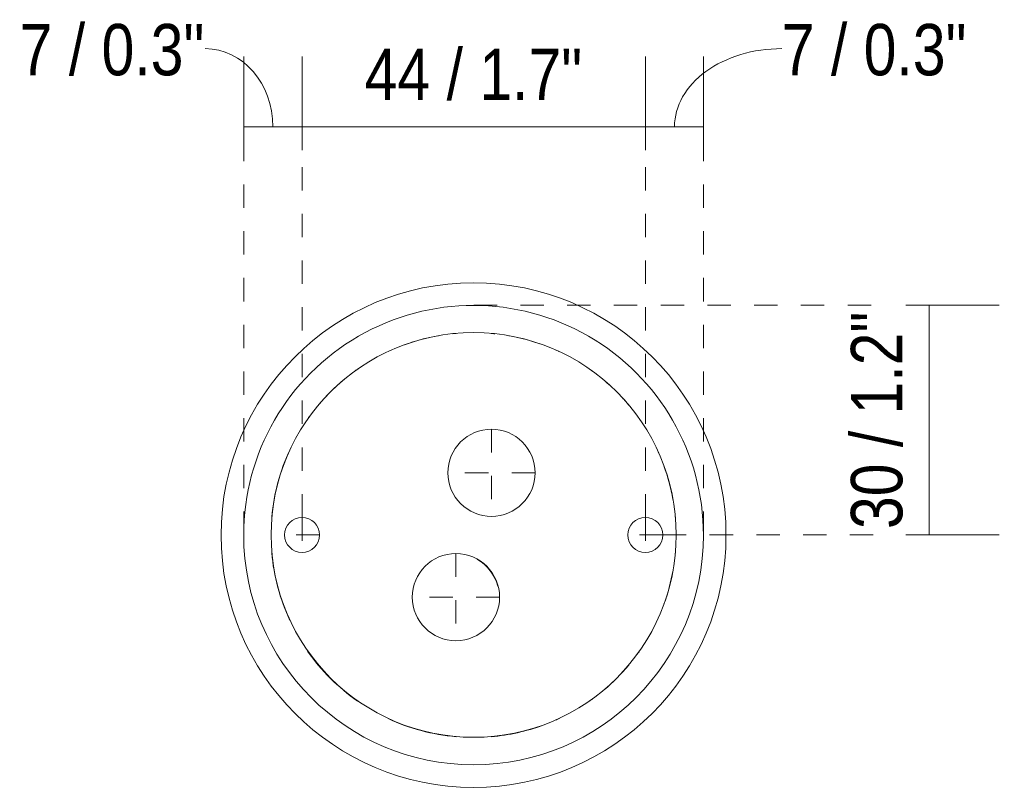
# Model space of a CAD drawing. Header units: millimetres. Extents: x 6395 to 7571, y 1663 to 6661.
# Tile 4 of 4: x 7445 to 7571, y 6563 to 6661. Entities that reach past the tile are written whole.
import ezdxf

# ---------------------------------------------------------------- set-up
doc = ezdxf.new("R2010")
doc.units = ezdxf.units.MM
doc.linetypes.add('Dash', pattern=[6, 3, -3])
for name, color, linetype, lineweight in [('Cotas', 7, 'Continuous', 9), ('Cotas-3', 7, 'Continuous', 9), ('Lighthing Fixture Detail Wide Black', 7, 'Continuous', 20), ('Luminarias', 7, 'Continuous', 20)]:
    doc.layers.add(name, color=color, linetype=linetype, lineweight=lineweight)
doc.layers.add('Lighthing Fixture Dim Grey Dash', color=7, linetype='Dash', lineweight=9, true_color=0xd2d2d2)
doc.styles.add('Arial Narrow', font='ARIALN.TTF', dxfattribs={"height": 6.6})
doc.dimstyles.new('FARO_-_2_2mm_Arial_Narrow_mm_Inch_Left_1', dxfattribs={"dimscale": 304.8, "dimtxt": 6.754644, "dimasz": 0, "dimexe": 0.029528, "dimexo": 0.0625, "dimgap": 0.004921, "dimtad": 1, "dimdec": 0, "dimzin": 0, "dimdsep": 46, "dimtxsty": 'Arial Narrow', "dimblk1": 'NONE', "dimblk2": 'NONE', "dimsah": 1, "dimcen": 0.09, "dimadec": 0, "dimazin": 0, "dimtfac": 1, "dimtdec": 4, "dimtix": 1, "dimtmove": 0, "dimatfit": 3, "dimfxl": 0.009843, "dimfxlon": 1, "dimtvp": 1, "dimtolj": 1, "dimtzin": 0, "dimarcsym": 2})
doc.dimstyles.new('FARO_-_2_2mm_Arial_Narrow_mm_Inch_Left_2', dxfattribs={"dimscale": 304.8, "dimtxt": 6.754644, "dimasz": 0, "dimexe": 0.029528, "dimexo": 0.0625, "dimgap": 0.004921, "dimtad": 1, "dimdec": 0, "dimzin": 0, "dimdsep": 46, "dimtxsty": 'Arial Narrow', "dimblk1": 'NONE', "dimblk2": 'NONE', "dimsah": 1, "dimcen": 0.09, "dimadec": 0, "dimazin": 0, "dimtfac": 1, "dimtdec": 4, "dimtix": 1, "dimtmove": 1, "dimatfit": 3, "dimfxl": 0.009843, "dimfxlon": 1, "dimtvp": 1, "dimtolj": 1, "dimtzin": 0, "dimarcsym": 2})

# ---------------------------------------------------------------- blocks, each defined once
blk = doc.blocks.new('62174-50 - CONFETTI 300 H140 Wall_ceiling lamp recycmarmoreal-478831-Planta_PDF Fixing Holes')
at = {"layer": 'Luminarias'}
for centre, radius, start, end in [((0, 0), 32.4, 360, 180), ((0, 0), 29.5, 90, 270), ((0, 0), 29.5, 270, 90), ((0, 0), 26, 100.0212, 109.9651), ((0, 0), 26, 95.0271, 96), ((0, 0), 26, 84, 84.9021), ((0, 0), 26, 69.9592, 79.9072), ((0, 0), 26, 114, 114.9813), ((0, 0), 26, 64.9394, 66), ((0, 0), 26, 124.9544, 126), ((0, 0), 26, 54, 54.9614), ((0, 0), 26, 130.0001, 139.8964), ((0, 0), 26, 47.5066, 49.909), ((0, 0), 26, 40.1036, 42.5072), ((0, 0), 26, 144, 144.9497), ((0, 0), 26, 35.0503, 36), ((0, 0), 26, 154.9284, 156), ((0, 0), 26, 24, 25.0716), ((0, 0), 26, 159.9488, 174.9673), ((0, 0), 26, 10.0648, 20.0512), ((-8, -2.3), 5.6, 30, 75), ((0, 0), 26, 5.0327, 6), ((0, 0), 32.4, 180, 360), ((-8, -2.3), 5.6, 14.8727, 15), ((0, 0), 26, 184.9424, 204.9703), ((0, 0), 26, 354, 355.0576), ((0, 0), 26, 340.0454, 350.0266), ((0, 0), 26, 335.0297, 336), ((0, 0), 26, 214.9427, 235.0456), ((0, 0), 26, 324, 325.0573), ((0, 0), 26, 310.091, 320.0125), ((0, 0), 26, 305.0386, 306), ((0, 0), 26, 245.0187, 264.9729), ((0, 0), 26, 275.0979, 295.0606)]:
    blk.add_arc(centre, radius, start, end, dxfattribs=at)
blk = doc.blocks.new('DIMBLOCK6-Planta_PDF Fixing Holes')
at = {"layer": 'Cotas-3', "color": 251, "true_color": 0x5b5b5b}
for p, q in [((7525.05, 6647.4), (7525.05, 6656.4)), ((7532.53, 6647.4), (7532.53, 6656.4)), ((7532.53, 6647.4), (7525.05, 6647.4)), ((7525.05, 6647.4), (7525.05, 6644.4)), ((7532.53, 6647.4), (7532.53, 6644.4))]:
    blk.add_line(p, q, dxfattribs=at)
blk.add_ellipse((7542.56, 6647.4), major_axis=(13.77, 0), ratio=0.72838, start_param=1.570796, end_param=3.141593, dxfattribs=at)
at = {"layer": 'Cotas-3', "color": 0, "insert": (7542.56, 6660.6), "char_height": 6.6, "width": 28.5625, "attachment_point": 1, "line_spacing_factor": 0.974696, "style": 'Arial Narrow'}
blk.add_mtext('7 / 0.3"', dxfattribs=at)
blk = doc.blocks.new('_None')
blk = doc.blocks.new('DIMBLOCK7-Planta_PDF Fixing Holes')
at = {"layer": 'Cotas-3', "color": 251, "true_color": 0x5b5b5b}
for p, q in [((7481, 6647.4), (7481, 6656.4)), ((7525.05, 6647.4), (7525.05, 6656.4)), ((7525.05, 6647.4), (7481, 6647.4)), ((7481, 6647.4), (7481, 6644.4)), ((7525.05, 6647.4), (7525.05, 6644.4))]:
    blk.add_line(p, q, dxfattribs=at)
at = {"layer": 'Cotas-3', "color": 0, "insert": (7489.03, 6657.43), "char_height": 6.6, "width": 33.5802, "attachment_point": 1, "line_spacing_factor": 0.974696, "style": 'Arial Narrow'}
blk.add_mtext('44 / 1.7"', dxfattribs=at)
blk = doc.blocks.new('DIMBLOCK8-Planta_PDF Fixing Holes')
at = {"layer": 'Cotas-3', "color": 251, "true_color": 0x5b5b5b}
for p, q in [((7473.52, 6647.4), (7473.52, 6656.4)), ((7481, 6647.4), (7481, 6656.4)), ((7481, 6647.4), (7473.52, 6647.4)), ((7473.52, 6647.4), (7473.52, 6644.4)), ((7481, 6647.4), (7481, 6644.4))]:
    blk.add_line(p, q, dxfattribs=at)
blk.add_ellipse((7468.55, 6647.4), major_axis=(0, 10.03), ratio=0.86802, start_param=4.712389, end_param=6.283185, dxfattribs=at)
at = {"layer": 'Cotas-3', "color": 0, "insert": (7444.75, 6660.6), "char_height": 6.6, "width": 28.5625, "attachment_point": 1, "line_spacing_factor": 0.974696, "style": 'Arial Narrow'}
blk.add_mtext('7 / 0.3"', dxfattribs=at)
blk = doc.blocks.new('DIMBLOCK9-Planta_PDF Fixing Holes')
at = {"layer": 'Cotas-3', "color": 251, "true_color": 0x5b5b5b}
for p, q in [((7561.46, 6624.47), (7558.46, 6624.47)), ((7561.46, 6624.47), (7561.46, 6594.97)), ((7561.46, 6624.47), (7570.46, 6624.47)), ((7561.46, 6594.97), (7558.46, 6594.97)), ((7561.46, 6594.97), (7570.46, 6594.97))]:
    blk.add_line(p, q, dxfattribs=at)
at = {"layer": 'Cotas-3', "color": 0, "insert": (7551.43, 6595.73), "char_height": 6.6, "width": 33.5802, "attachment_point": 1, "rotation": 90, "line_spacing_factor": 0.974696, "style": 'Arial Narrow'}
blk.add_mtext('30 / 1.2"', dxfattribs=at)

msp = doc.modelspace()

# ---------------------------------------------------------------- linework, layer by layer
at = {"layer": 'Lighthing Fixture Detail Wide Black'}
for centre, radius, start, end in [((7503.02, 6594.97), 25.99, 0, 180), ((7505.3, 6602.95), 5.6, 90, 270), ((7505.3, 6602.95), 5.6, 270, 90), ((7481, 6594.97), 2.25, 90, 270), ((7481, 6594.97), 2.25, 270, 90), ((7525.05, 6594.97), 2.25, 90, 270), ((7525.05, 6594.97), 2.25, 270, 90), ((7503.02, 6594.97), 25.99, 180, 0), ((7500.74, 6586.98), 5.6, 90, 270), ((7500.74, 6586.98), 5.6, 270, 90)]:
    msp.add_arc(centre, radius, start, end, dxfattribs=at)
at = {"layer": 'Lighthing Fixture Dim Grey Dash'}
for p, q in [((7473.52, 6594.97), (7473.52, 6645.22)), ((7481, 6597.22), (7481, 6645.22)), ((7525.05, 6597.22), (7525.05, 6645.22)), ((7532.53, 6594.97), (7532.53, 6645.22)), ((7503.02, 6624.47), (7555.02, 6624.47)), ((7505.3, 6608.55), (7505.3, 6597.35)), ((7510.9, 6602.95), (7499.7, 6602.95)), ((7481, 6597.22), (7481, 6592.72)), ((7525.05, 6597.22), (7525.05, 6592.72)), ((7483.25, 6594.97), (7478.75, 6594.97)), ((7527.3, 6594.97), (7523.02, 6594.97)), ((7527.3, 6594.97), (7555.02, 6594.97)), ((7500.74, 6592.58), (7500.74, 6581.38)), ((7506.34, 6586.98), (7495.14, 6586.98))]:
    msp.add_line(p, q, dxfattribs=at)

# ---------------------------------------------------------------- block references
at = {"layer": 'Luminarias', "extrusion": (0, 0, -1), "rotation": 89.99999999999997}
msp.add_blockref('62174-50 - CONFETTI 300 H140 Wall_ceiling lamp recycmarmoreal-478831-Planta_PDF Fixing Holes', (-7503, 6594.95), dxfattribs=at)

# ---------------------------------------------------------------- dimensions: what is measured, and where the dimension line sits
at = {"layer": 'Cotas', "color": 251, "true_color": 0x5b5b5b}
for base, p1, p2, picture, middle in [((7473.52, 6647.4), (7481, 6644.4), (7473.52, 6644.4), 'DIMBLOCK8-Planta_PDF Fixing Holes', (7459.03, 6656.2)), ((7525.05, 6647.4), (7532.53, 6644.4), (7525.05, 6644.4), 'DIMBLOCK6-Planta_PDF Fixing Holes', (7556.84, 6656.2))]:
    dim = msp.add_linear_dim(base=base, p1=p1, p2=p2, dimstyle='FARO_-_2_2mm_Arial_Narrow_mm_Inch_Left_2', override={"dimpost": '<>', "dimfxl": 7.480354}, dxfattribs=at)
    dim.commit()
    dim.dimension.update_dxf_attribs({"geometry": picture, "text_midpoint": middle, "dimtype": 160})
dim = msp.add_linear_dim(base=(7481, 6647.4), p1=(7525.05, 6644.4), p2=(7481, 6644.4), dimstyle='FARO_-_2_2mm_Arial_Narrow_mm_Inch_Left_1', override={"dimpost": '<>', "dimfxl": 44.044452}, dxfattribs=at)
dim.commit()
dim.dimension.update_dxf_attribs({"geometry": 'DIMBLOCK7-Planta_PDF Fixing Holes', "text_midpoint": (7503.02, 6653.17)})
dim = msp.add_linear_dim(base=(7561.4591, 6594.9688), p1=(7558.4591, 6624.4714), p2=(7558.4591, 6594.9688), angle=90, dimstyle='FARO_-_2_2mm_Arial_Narrow_mm_Inch_Left_1', override={"dimpost": '<>', "dimfxl": 29.50258}, dxfattribs=at)
dim.commit()
dim.dimension.update_dxf_attribs({"geometry": 'DIMBLOCK9-Planta_PDF Fixing Holes', "text_midpoint": (7555.6867, 6609.7201)})

doc.saveas('drawing.dxf')
